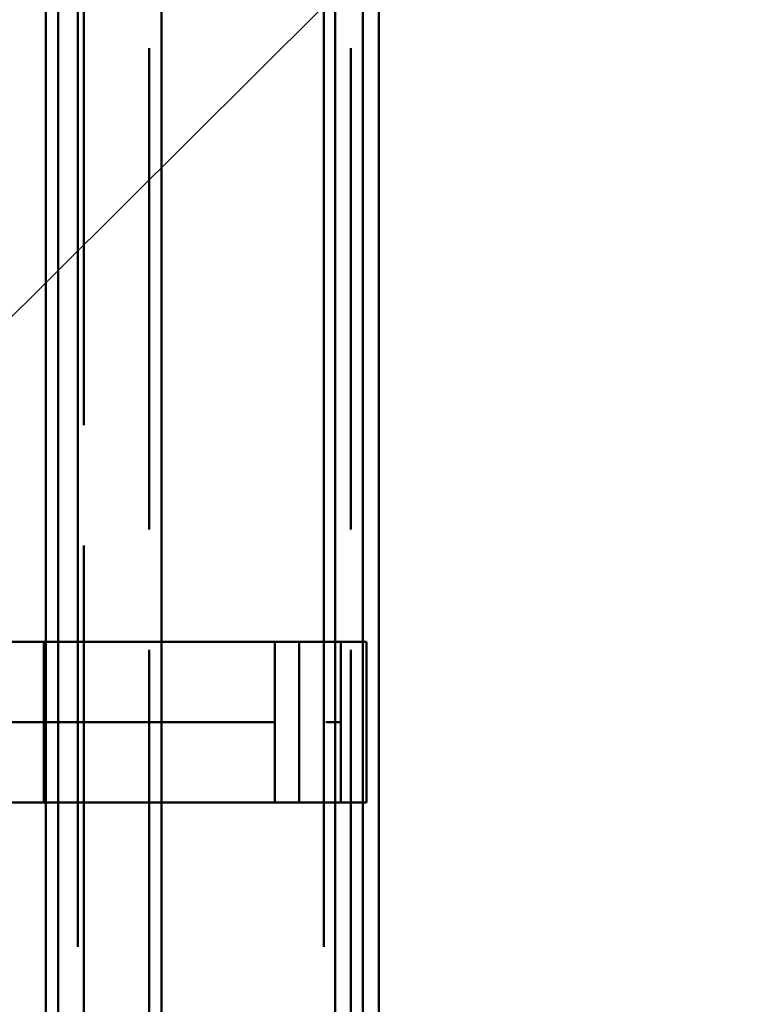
# Paper-space layout 'Layout1' of a CAD drawing. Extents: x -2 to 1033, y -36 to 596.
# Tile 189 of 256: x 378.01 to 382.51, y 451.03 to 457.16. Entities that reach past the tile are written whole.
import ezdxf

# ---------------------------------------------------------------- set-up
doc = ezdxf.new("R2010")
doc.units = 0
doc.linetypes.add('ACAD_ISO02W100', pattern=[15, 12, -3])
doc.linetypes.add('ACAD_ISO04W100', pattern=[30.5, 24, -3, 0.5, -3])
for name, color, linetype, lineweight in [('SS_POPIS_PROFILU', 13, 'CONTINUOUS', 25), ('SS_ZEBRIK KOŠ', 75, 'CONTINUOUS', 50), ('SS_ZEBRIKY', 24, 'CONTINUOUS', 50)]:
    doc.layers.add(name, color=color, linetype=linetype, lineweight=lineweight)

psp = doc.layouts.get("Layout1")

# ---------------------------------------------------------------- linework, layer by layer
at = {"layer": 'SS_POPIS_PROFILU', "color": 13}
psp.add_lwpolyline([(374.9139, 452.285), (388.1864, 465.4941), (399.4245, 465.4941)], dxfattribs=at)
at = {"layer": 'SS_ZEBRIK KOŠ', "color": 1, "linetype": 'Continuous', "ltscale": 0.25}
for p, q in [((378.1698, 546.985), (378.1698, 420.885)), ((378.2464, 420.885), (378.2464, 546.985)), ((378.8892, 420.885), (378.8892, 546.985)), ((380.2429, 420.885), (380.2429, 546.985)), ((379.9707, 483.685), (379.9707, 453.285)), ((380.1444, 483.685), (380.1444, 453.285)), ((379.9707, 452.285), (379.9707, 421.885)), ((380.1444, 452.285), (380.1444, 421.885))]:
    psp.add_line(p, q, dxfattribs=at)
at = {"layer": 'SS_ZEBRIK KOŠ', "color": 7, "linetype": 'ACAD_ISO04W100', "ltscale": 0.25}
for p, q in [((378.3686, 420.885), (378.3686, 546.985)), ((379.9, 420.885), (379.9, 546.985)), ((378.0063, 452.785), (379.5964, 452.785))]:
    psp.add_line(p, q, dxfattribs=at)
at = {"layer": 'SS_ZEBRIK KOŠ', "color": 3, "linetype": 'ACAD_ISO02W100', "ltscale": 0.25}
for p, q in [((378.8126, 546.985), (378.8126, 420.885)), ((380.0692, 546.985), (380.0692, 420.885)), ((378.157, 453.285), (378.157, 452.285)), ((378.17, 453.285), (378.1905, 453.285)), ((378.1905, 453.285), (378.3101, 453.285)), ((378.3101, 453.285), (378.4265, 453.285)), ((378.4265, 453.285), (378.5397, 453.285)), ((378.5397, 453.285), (378.6496, 453.285)), ((378.6496, 453.285), (378.756, 453.285)), ((378.756, 453.285), (378.859, 453.285)), ((378.859, 453.285), (378.8896, 453.285)), ((379.5964, 453.285), (379.5964, 452.285)), ((379.7471, 452.285), (379.7471, 453.285)), ((379.9707, 453.285), (379.9707, 452.285)), ((380.0063, 452.285), (380.0063, 453.285)), ((380.1444, 453.285), (380.1444, 452.285)), ((378.1905, 452.285), (378.17, 452.285)), ((378.3101, 452.285), (378.1905, 452.285)), ((378.4265, 452.285), (378.3101, 452.285)), ((378.5397, 452.285), (378.4265, 452.285)), ((378.6496, 452.285), (378.5397, 452.285)), ((378.756, 452.285), (378.6496, 452.285)), ((378.859, 452.285), (378.756, 452.285)), ((378.8896, 452.285), (378.859, 452.285))]:
    psp.add_line(p, q, dxfattribs=at)
at = {"layer": 'SS_ZEBRIK KOŠ', "color": 2, "linetype": 'Continuous', "ltscale": 0.25}
for p, q in [((377.9419, 453.285), (378.0677, 453.285)), ((378.0677, 453.285), (378.17, 453.285)), ((378.8896, 453.285), (378.9585, 453.285)), ((378.9585, 453.285), (379.0543, 453.285)), ((379.0543, 453.285), (379.1466, 453.285)), ((379.1466, 453.285), (379.2351, 453.285)), ((379.2351, 453.285), (379.3199, 453.285)), ((379.3199, 453.285), (379.4008, 453.285)), ((379.4008, 453.285), (379.478, 453.285)), ((379.478, 453.285), (379.5512, 453.285)), ((379.5512, 453.285), (379.6205, 453.285)), ((379.6205, 453.285), (379.6858, 453.285)), ((379.6858, 453.285), (379.7471, 453.285)), ((379.7471, 453.285), (379.8043, 453.285)), ((379.8043, 453.285), (379.8574, 453.285)), ((379.8574, 453.285), (379.9064, 453.285)), ((379.9064, 453.285), (379.9512, 453.285)), ((379.9512, 453.285), (379.9919, 453.285)), ((379.9919, 453.285), (380.0283, 453.285)), ((380.0283, 453.285), (380.0606, 453.285)), ((380.0606, 453.285), (380.0885, 453.285)), ((380.0885, 453.285), (380.1122, 453.285)), ((380.1122, 453.285), (380.1316, 453.285)), ((380.1316, 453.285), (380.1468, 453.285)), ((380.1468, 453.285), (380.1576, 453.285)), ((380.1576, 453.285), (380.1641, 453.285)), ((380.1641, 453.285), (380.1663, 453.285)), ((380.1663, 452.285), (380.1663, 453.285)), ((378.0677, 452.285), (377.9419, 452.285)), ((378.17, 452.285), (378.0677, 452.285)), ((378.9585, 452.285), (378.8896, 452.285)), ((379.0543, 452.285), (378.9585, 452.285)), ((379.1466, 452.285), (379.0543, 452.285)), ((379.2351, 452.285), (379.1466, 452.285)), ((379.3199, 452.285), (379.2351, 452.285)), ((379.4008, 452.285), (379.3199, 452.285)), ((379.478, 452.285), (379.4008, 452.285)), ((379.5512, 452.285), (379.478, 452.285)), ((379.6205, 452.285), (379.5512, 452.285)), ((379.6858, 452.285), (379.6205, 452.285)), ((379.7471, 452.285), (379.6858, 452.285)), ((379.8043, 452.285), (379.7471, 452.285)), ((379.8574, 452.285), (379.8043, 452.285)), ((379.9064, 452.285), (379.8574, 452.285)), ((379.9512, 452.285), (379.9064, 452.285)), ((379.9919, 452.285), (379.9512, 452.285)), ((380.0283, 452.285), (379.9919, 452.285)), ((380.0606, 452.285), (380.0283, 452.285)), ((380.0885, 452.285), (380.0606, 452.285)), ((380.1122, 452.285), (380.0885, 452.285)), ((380.1316, 452.285), (380.1122, 452.285)), ((380.1468, 452.285), (380.1316, 452.285)), ((380.1576, 452.285), (380.1468, 452.285)), ((380.1641, 452.285), (380.1576, 452.285)), ((380.1663, 452.285), (380.1641, 452.285))]:
    psp.add_line(p, q, dxfattribs=at)
at = {"layer": 'SS_ZEBRIK KOŠ', "color": 7, "linetype": 'ACAD_ISO04W100', "ltscale": 0.25, "extrusion": (5.47382e-48, 1, 6.12323e-17)}
psp.add_arc((-373.0063, 0, 452.785), 7, 340.29515, 199.70485, dxfattribs=at)
at = {"layer": 'SS_ZEBRIKY', "color": 3, "linetype": 'ACAD_ISO02W100', "ltscale": 0.25}
psp.add_line((378.4063, 420.885), (378.4063, 524.985), dxfattribs=at)

doc.saveas('drawing.dxf')
